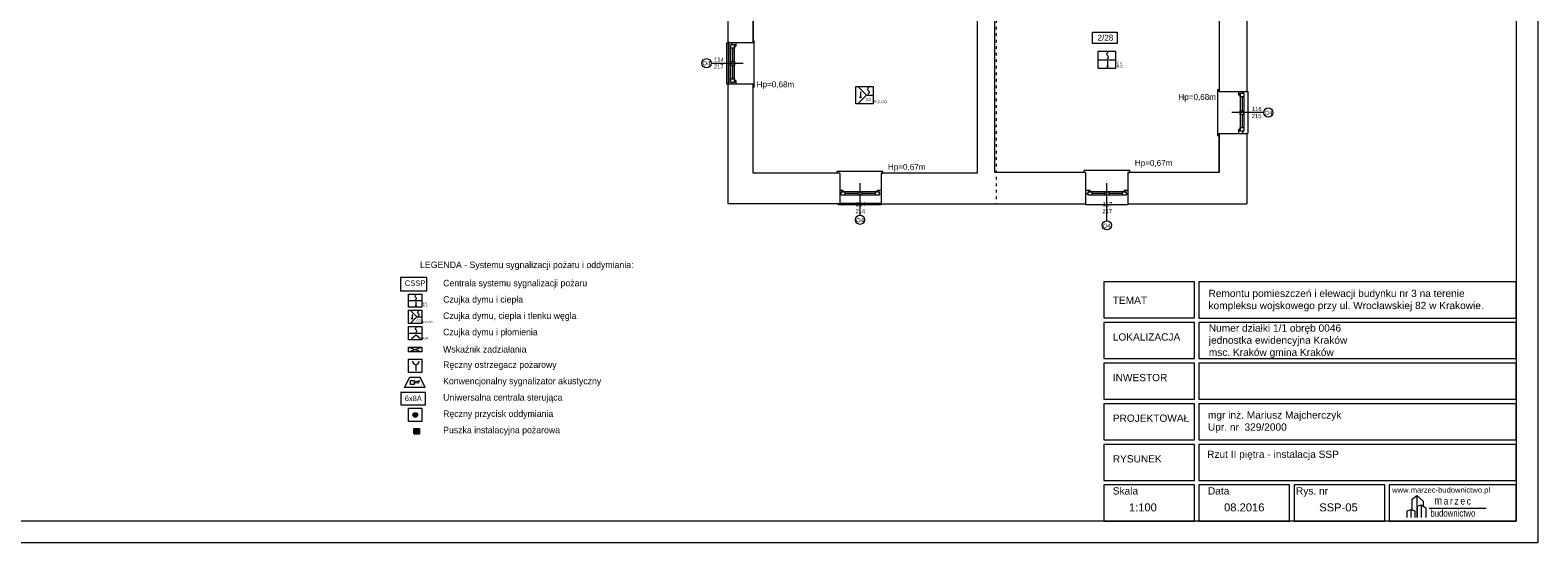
# Model space of a CAD drawing. Header units: centimetres. Extents: x 74437 to 92332, y -37016 to -3432.
# Tile 47 of 68: x 78705 to 82864, y -15796 to -14383. Entities that reach past the tile are written whole.
import ezdxf

# ---------------------------------------------------------------- set-up
doc = ezdxf.new("R2010")
doc.units = ezdxf.units.CM
doc.header["$LTSCALE"] = 0.02
doc.linetypes.add('ACAD_ISO03W100', pattern=[30, 12, -18])
doc.layers.get('0').update_dxf_attribs({"color": 8, "lineweight": 13})
for name, color, linetype, lineweight in [('_pk_tabelka', 7, 'Continuous', 15), ('ei30', 8, 'Continuous', 13), ('Linia SSP', 7, 'Continuous', 35), ('LINIE PRZEKROJOWE', 8, 'Continuous', 13), ('OPISY', 8, 'Continuous', 13), ('SOD_UCS', 7, 'Continuous', 9), ('SSP', 7, 'Continuous', 25), ('SSP_Centrala', 7, 'Continuous', 25), ('SSP_PO-6x', 7, 'Continuous', 25), ('SSP_SAW-6101', 7, 'Continuous', 25), ('SSP_WZ-31', 7, 'Continuous', 25), ('stolarka', 8, 'Continuous', 13), ('STREFY POZ', 8, 'Continuous', 13)]:
    doc.layers.add(name, color=color, linetype=linetype, lineweight=lineweight)
doc.styles.add('ARCH. STANDARD', font='arial.ttf')
doc.styles.get("Standard").update_dxf_attribs({"font": 'arial.ttf', "height": 12})
doc.styles.add('Tomasz_W legenda', font='TCM_____.TTF')

# ---------------------------------------------------------------- blocks, each defined once
blk = doc.blocks.new('A$C2559252F')
at = {"lineweight": 9}
for p, q in [((-20.01, 3.95), (-18.01, 5.47)), ((-20.01, -0.88), (-20.01, 3.95)), ((-18.01, 5.47), (-15.17, 2.98)), ((-18.01, 5.47), (-18.01, -4.14)), ((-17.65, 0.81), (-16.1, 1.39)), ((-17.65, -4.14), (-17.65, 0.81)), ((-16.1, 1.39), (-13.97, 0.07)), ((-16.1, 1.39), (-16.1, -4.14)), ((-15.17, 2.98), (-15.17, 0.81)), ((-13.97, 0.07), (-13.97, -4.14)), ((-12.57, 0), (12.57, 0)), ((-20.67, -0.7), (-20.67, -4.14))]:
    blk.add_line(p, q, dxfattribs=at)
blk.add_lwpolyline([(-22.28, -4.14), (-22.28, -1.29), (-20.67, -0.7), (-18.79, -1.2), (-18.79, -4.14)], dxfattribs=at)
at = {"lineweight": 9, "attachment_point": 1}
for s, insert, char_height, width in [('{\\fTechnic|b0|i0|c2|p2;\\H1.1667x;m\\H0.57141x; \\H1.6001x;a\\H0.62496x; \\H1.6001x;r\\H0.62496x; \\H1.6001x;z\\H0.62496x; \\H1.6001x;e\\H0.62496x; \\H1.6001x;c}', (-10.22, 5.04), 3, 25.2165), ('{\\fTechnic|b0|i0|c2|p2;\\H0.25x;budownictwo}', (-11.99, -0.78), 12, 32.0979)]:
    blk.add_mtext(s, dxfattribs=dict(at, insert=insert, char_height=char_height, width=width))
blk = doc.blocks.new('POLON6000')
at = {"layer": 'Linia SSP', "lineweight": 5}
blk.add_lwpolyline([(0, 12.8), (0, 0), (25.6, 0), (25.6, 12.8)], close=True, dxfattribs=at)
blk = doc.blocks.new('WZ-31')
at = {"layer": 'Linia SSP', "lineweight": 5}
for p, q in [((0, 0), (12.8, 4.4)), ((0, 4.4), (12.8, 0))]:
    blk.add_line(p, q, dxfattribs=at)
blk.add_lwpolyline([(0, 0), (0, 4.4), (12.8, 4.4), (12.8, 0)], close=True, dxfattribs=at)
blk = doc.blocks.new('SAW-6101')
at = {"layer": 'Linia SSP', "lineweight": 5}
for p, q in [((0, 0), (6.4, 12.8)), ((25.6, 0), (0, 0)), ((6.4, 12.8), (19.2, 12.8)), ((7.3, 8.5), (12.1, 8.5)), ((7.3, 3.7), (7.3, 8.5)), ((12.1, 3.7), (7.3, 3.7)), ((12.1, 6.7), (18.7, 8.5)), ((12.1, 8.5), (12.1, 3.7)), ((16.4, 5.1), (12.1, 5.5)), ((18.7, 8.5), (16.4, 5.1)), ((25.6, 0), (19.2, 12.8))]:
    blk.add_line(p, q, dxfattribs=at)
blk.add_text('T', height=3.5, rotation=360, dxfattribs=at).set_placement((19.9, 0.5))
blk = doc.blocks.new('UCS6000')
at = {"layer": 'Linia SSP', "lineweight": 5}
blk.add_lwpolyline([(-25.6, 12.8), (-25.6, 0), (0, 0), (0, 12.8)], close=True, dxfattribs=at)
blk = doc.blocks.new('PO-xx')
at = {"layer": 'Linia SSP', "lineweight": 5}
h = blk.add_hatch(color=256, dxfattribs=at)
h.set_gradient(color1=(255, 255, 255))
edge = h.paths.add_edge_path()
edge.add_arc((6.4, 6.4), 2.21, 0, 360)
blk.add_lwpolyline([(0, 12.8), (12.8, 12.8), (12.8, 0), (0, 0)], close=True, dxfattribs=at)
blk.add_circle((6.4, 6.4), 2.21, dxfattribs=at)
blk = doc.blocks.new('AWOZ_P')
at = {"layer": 'SSP'}
blk.add_hatch(color=256, dxfattribs=at).paths.add_polyline_path([(379.9, 273.4), (379.9, 279.6), (386.1, 279.6), (386.1, 273.4)])
blk.add_lwpolyline([(379.9, 273.4), (379.9, 279.6), (386.1, 279.6), (386.1, 273.4)], close=True, dxfattribs=at)

msp = doc.modelspace()

# ---------------------------------------------------------------- hatches: boundary and pattern name
at = {"layer": 'Linia SSP', "lineweight": 5}
for points in [[(81678.6, -14482.9, 1), (81675.1, -14482.9, 1)], [(80997.1, -14567.7, 1), (80993.6, -14567.7, 1)], [(79760.2, -15177.8, 1), (79757.5, -15177.8, 1)], [(79770, -15142.5, 1), (79767.4, -15142.5, 1)]]:
    msp.add_hatch(color=256, dxfattribs=at).paths.add_polyline_path(points)

# ---------------------------------------------------------------- linework, layer by layer
for points in [[(80630, -14532), (80627, -14532), (80627, -14418), (80630, -14418)], [(80699, -14540), (80701.9, -14540), (80701.9, -14413.4), (80701.9, -14413.2), (80699, -14413.2)], [(81985, -14551.9), (81985, -14546.9), (81980, -14546.9), (81980, -14673.5), (81980, -14673.6), (81985, -14673.6)], [(82061, -14551.9), (82064, -14551.9), (82064, -14667.9), (82061, -14667.9)], [(81052, -14777), (81057, -14777), (81057, -14772), (80930.4, -14772), (80930.3, -14772), (80930.3, -14777)], [(81733, -14774.9), (81738, -14774.9), (81738, -14769.9), (81611.4, -14769.9), (81611.3, -14769.9), (81611.3, -14774.9)], [(81052, -14861.3), (81052, -14864.3), (80935, -14864.3), (80935, -14861.3)], [(81733, -14861.3), (81733, -14864.3), (81616, -14864.3), (81616, -14861.3)]]:
    msp.add_lwpolyline(points)
at = {"layer": '_pk_tabelka', "color": 7, "ltscale": 3}
for p, q in [((82863.7, -11596), (82863.7, -15796)), ((82803.7, -11656), (82803.7, -15736)), ((82803.7, -15736), (74703.7, -15736)), ((82863.7, -15796), (74453.7, -15796))]:
    msp.add_line(p, q, dxfattribs=at)
for points in [[(81666.2, -15175.9), (81916.2, -15175.9), (81916.2, -15076.4), (81666.2, -15076.4)], [(81928.7, -15176.4), (82803.7, -15176.4), (82803.7, -15076.9), (81928.7, -15076.9)], [(81666.2, -15288.3), (81916.2, -15288.3), (81916.2, -15188.9), (81666.2, -15188.9)], [(81928.7, -15288.3), (82803.7, -15288.3), (82803.7, -15188.9), (81928.7, -15188.9)], [(81666.2, -15400.2), (81916.2, -15400.2), (81916.2, -15300.8), (81666.2, -15300.8)], [(81928.7, -15400.2), (82803.7, -15400.2), (82803.7, -15300.8), (81928.7, -15300.8)], [(81666.2, -15512.2), (81916.2, -15512.2), (81916.2, -15412.7), (81666.2, -15412.7)], [(81928.7, -15512.2), (82803.7, -15512.2), (82803.7, -15412.7), (81928.7, -15412.7)], [(81666.2, -15624.1), (81916.2, -15624.1), (81916.2, -15524.7), (81666.2, -15524.7)], [(81928.7, -15624.1), (82803.7, -15624.1), (82803.7, -15524.7), (81928.7, -15524.7)], [(81666.2, -15736), (81916.2, -15736), (81916.2, -15636.6), (81666.2, -15636.6)], [(81928.7, -15736), (82178.7, -15736), (82178.7, -15636.6), (81928.7, -15636.6)], [(82191.2, -15736), (82441.2, -15736), (82441.2, -15636.6), (82191.2, -15636.6)], [(82453.7, -15736), (82803.7, -15736), (82803.7, -15636.6), (82453.7, -15636.6)]]:
    msp.add_lwpolyline(points, close=True, dxfattribs=at)
at = {"layer": 'Linia SSP', "lineweight": 5}
for p, q in [((81650.9, -14464.6), (81698.7, -14464.6)), ((81676.8, -14468.4), (81676.8, -14482.9)), ((81011.7, -14562), (80987.8, -14538.1)), ((80995.3, -14553.2), (80995.3, -14567.7)), ((81011.7, -14562), (80987.8, -14585.8)), ((81011.7, -14562), (81030, -14562)), ((79748.8, -15128.4), (79785.5, -15128.4)), ((79768.7, -15131.4), (79768.7, -15142.5)), ((79771.4, -15173.4), (79753.1, -15155.1)), ((79771.4, -15173.4), (79753.1, -15191.8)), ((79758.8, -15166.7), (79758.8, -15177.8)), ((79771.4, -15173.4), (79785.5, -15173.4)), ((79748.8, -15218.4), (79785.5, -15218.4)), ((79769.4, -15223.3), (79757.2, -15233.4)), ((79781.6, -15233.4), (79769.4, -15223.3)), ((79768.9, -15304.3), (79768.9, -15322.3))]:
    msp.add_line(p, q, dxfattribs=at)
at = {"layer": 'Linia SSP', "linetype": 'Continuous', "lineweight": 5}
for p, q in [((81674.6, -14448.7), (81675, -14447.1)), ((81675, -14450.2), (81674.6, -14448.7)), ((81675, -14447.1), (81676.2, -14445.3)), ((81675.9, -14451.6), (81675, -14450.2)), ((81677.4, -14460.2), (81675.5, -14462.4)), ((81676.2, -14452), (81675.9, -14451.6)), ((81676.2, -14445.3), (81678.1, -14443.1)), ((81676.8, -14452.7), (81676.2, -14452)), ((81676.8, -14452.7), (81677.4, -14453.4)), ((81677.4, -14453.4), (81677.7, -14453.9)), ((81678.6, -14458.4), (81677.4, -14460.2)), ((81677.7, -14453.9), (81678.6, -14455.2)), ((81678.6, -14455.2), (81679, -14456.8)), ((81679, -14456.8), (81678.6, -14458.4)), ((81014.9, -14545.8), (81015.3, -14544.2)), ((81015.3, -14547.4), (81014.9, -14545.8)), ((81015.3, -14544.2), (81016.4, -14542.4)), ((81016.1, -14548.7), (81015.3, -14547.4)), ((81016.4, -14549.2), (81016.1, -14548.7)), ((81016.4, -14542.4), (81018.4, -14540.2)), ((81017.1, -14549.9), (81016.4, -14549.2)), ((81017.1, -14549.9), (81017.7, -14550.6)), ((81017.7, -14550.6), (81018, -14551)), ((81018, -14551), (81018.9, -14552.4)), ((81018.9, -14552.4), (81019.2, -14554)), ((81019.2, -14554), (81018.9, -14555.6)), ((81017.7, -14557.4), (81015.7, -14559.5)), ((81018.9, -14555.6), (81017.7, -14557.4)), ((79767, -15116.2), (79767.3, -15114.9)), ((79767.3, -15117.4), (79767, -15116.2)), ((79767.3, -15114.9), (79768.2, -15113.6)), ((79768, -15118.4), (79767.3, -15117.4)), ((79769.2, -15125.1), (79767.7, -15126.7)), ((79768.2, -15118.8), (79768, -15118.4)), ((79768.2, -15113.6), (79769.7, -15111.9)), ((79768.7, -15119.3), (79768.2, -15118.8)), ((79768.7, -15119.3), (79769.2, -15119.8)), ((79769.2, -15119.8), (79769.4, -15120.2)), ((79770.1, -15123.7), (79769.2, -15125.1)), ((79769.4, -15120.2), (79770.1, -15121.2)), ((79770.1, -15121.2), (79770.4, -15122.5)), ((79770.4, -15122.5), (79770.1, -15123.7)), ((79773.9, -15161), (79774.2, -15159.7)), ((79774.2, -15162.2), (79773.9, -15161)), ((79774.2, -15159.7), (79775.1, -15158.4)), ((79774.9, -15163.2), (79774.2, -15162.2)), ((79776, -15169.9), (79774.5, -15171.6)), ((79775.1, -15163.6), (79774.9, -15163.2)), ((79775.1, -15158.4), (79776.6, -15156.7)), ((79775.6, -15164.1), (79775.1, -15163.6)), ((79775.6, -15164.1), (79776, -15164.7)), ((79776, -15164.7), (79776.3, -15165)), ((79776.9, -15168.5), (79776, -15169.9)), ((79776.3, -15165), (79776.9, -15166)), ((79776.9, -15166), (79777.2, -15167.3)), ((79777.2, -15167.3), (79776.9, -15168.5)), ((79767.7, -15206.1), (79768, -15204.9)), ((79768, -15207.3), (79767.7, -15206.1)), ((79768, -15204.9), (79768.9, -15203.5)), ((79768.7, -15208.4), (79768, -15207.3)), ((79769.9, -15215), (79768.4, -15216.7)), ((79768.9, -15208.7), (79768.7, -15208.4)), ((79768.9, -15203.5), (79770.4, -15201.8)), ((79769.4, -15209.3), (79768.9, -15208.7)), ((79769.4, -15209.3), (79769.9, -15209.8)), ((79769.9, -15209.8), (79770.1, -15210.1)), ((79770.8, -15213.6), (79769.9, -15215)), ((79770.1, -15210.1), (79770.8, -15211.2)), ((79770.8, -15211.2), (79771.1, -15212.4)), ((79771.1, -15212.4), (79770.8, -15213.6))]:
    msp.add_line(p, q, dxfattribs=at)
at = {"layer": 'Linia SSP', "lineweight": 5}
for points in [[(81650.9, -14440.7), (81698.7, -14440.7), (81698.7, -14488.5), (81650.9, -14488.5)], [(80982.2, -14538.1), (81030, -14538.1), (81030, -14585.8), (80982.2, -14585.8)], [(79748.8, -15110.1), (79785.5, -15110.1), (79785.5, -15146.8), (79748.8, -15146.8)], [(79748.8, -15155.1), (79785.5, -15155.1), (79785.5, -15191.8), (79748.8, -15191.8)], [(79748.8, -15200.1), (79785.5, -15200.1), (79785.5, -15236.8), (79748.8, -15236.8)], [(79748.8, -15290.1), (79785.5, -15290.1), (79785.5, -15326.8), (79748.8, -15326.8)]]:
    msp.add_lwpolyline(points, close=True, dxfattribs=at)
for centre, radius in [((81676.8, -14482.9), 1.75), ((80995.3, -14567.7), 1.75), ((79758.8, -15177.8), 1.35), ((79768.7, -15142.5), 1.35)]:
    msp.add_circle(centre, radius, dxfattribs=at)
msp.add_arc((79768.9, -15295.3), 9, 180, 0, dxfattribs=at)
at = {"layer": 'LINIE PRZEKROJOWE'}
for points in [[(80630, -14418), (80630, -14305.7)], [(80699, -14327.6), (80699, -14418), (80630, -14418)], [(80699, -14418), (80699, -14327.6)], [(81299, -14347), (81317, -14347), (81317, -14777), (81052, -14777)], [(81616, -14774.9), (81366, -14774.9), (81366, -14321.3)], [(81985, -14357.9), (81985, -14551.9)], [(82061, -14357.9), (82061, -14551.9)], [(80630, -14414), (80630, -14532)], [(80632, -14418), (80632, -14532)], [(80938, -14861.2), (80630, -14861.2), (80630, -14532)], [(80699, -14532), (80630, -14532)], [(80938, -14777), (80699, -14777), (80699, -14532)], [(81985, -14551.9), (82061, -14551.9)], [(81985, -14667.9), (81985, -14774.9), (81733, -14774.9)], [(81985, -14774.9), (81985, -14667.9), (82061, -14667.9)], [(82061, -14667.9), (82061, -14846)], [(82061, -14667.9), (82061, -14861.3)], [(80938, -14777), (80938, -14861.2)], [(81317, -14777), (81052, -14777), (81052, -14861.3)], [(81616, -14774.9), (81460, -14774.9)], [(81616, -14774.9), (81616, -14861.3)], [(81985, -14774.9), (81733, -14774.9)], [(81985, -14774.9), (81733, -14774.9), (81733, -14861.3)], [(80938, -14859.2), (81052, -14859.3)], [(80938, -14861.2), (80938, -14861.2)], [(80938, -14861.2), (81052, -14861.3)], [(81052, -14861.3), (81616, -14861.3)], [(81733, -14861.3), (82061, -14861.3)], [(81757, -14861.3), (82061, -14861.3)]]:
    msp.add_lwpolyline(points, dxfattribs=at)
at = {"layer": 'OPISY'}
msp.add_lwpolyline([(81635.1, -14388.2), (81703.6, -14388.2), (81703.6, -14419.5), (81635.1, -14419.5)], close=True, dxfattribs=at)
for points in [[(80583.2, -14474), (80671.3, -14474)], [(82107.7, -14609.9), (82019.6, -14609.9)], [(80994, -14892.7), (80994, -14804.6)], [(81675, -14908), (81675, -14804.6)]]:
    msp.add_lwpolyline(points, dxfattribs=at)
for centre in [(80570.5, -14474), (82120.4, -14609.9), (80994, -14905.4), (81675, -14920.7)]:
    msp.add_circle(centre, 12.7, dxfattribs=at)
at = {"layer": 'stolarka'}
for points in [[(80638, -14432), (80638, -14422), (80648, -14422), (80648, -14432)], [(80638, -14479), (80638, -14469), (80648, -14469), (80648, -14479)], [(80638, -14527), (80638, -14517), (80648, -14517), (80648, -14527)], [(82053, -14556.9), (82053, -14566.9), (82043, -14566.9), (82043, -14556.9)], [(82053, -14604.9), (82053, -14614.9), (82043, -14614.9), (82043, -14604.9)], [(82053, -14650.9), (82053, -14660.9), (82043, -14660.9), (82043, -14650.9)], [(80952, -14838), (80942, -14838), (80942, -14828), (80952, -14828)], [(80999, -14838), (80989, -14838), (80989, -14828), (80999, -14828)], [(81047, -14838), (81037, -14838), (81037, -14828), (81047, -14828)], [(81633, -14838), (81623, -14838), (81623, -14828), (81633, -14828)], [(81680, -14838), (81670, -14838), (81670, -14828), (81680, -14828)], [(81728, -14838), (81718, -14838), (81718, -14828), (81728, -14828)]]:
    msp.add_lwpolyline(points, close=True, dxfattribs=at)
for points in [[(80638, -14527), (80638, -14423)], [(80641.6, -14422), (80641.6, -14418)], [(80651.6, -14418), (80651.6, -14427), (80648, -14427)], [(80648, -14527), (80648, -14423)], [(80643, -14469), (80643, -14432)], [(80643, -14517), (80643, -14479)], [(80648, -14522), (80651.6, -14522), (80651.6, -14532), (80641.6, -14532), (80641.6, -14527)], [(82043, -14561.9), (82039.3, -14561.9), (82039.3, -14551.9), (82049.3, -14551.9), (82049.3, -14556.9)], [(82043, -14556.9), (82043, -14660.9)], [(82048, -14566.9), (82048, -14604.9)], [(82053, -14556.9), (82053, -14660.9)], [(82048, -14614.9), (82048, -14650.9)], [(82039.3, -14667.9), (82039.3, -14655.9), (82043, -14655.9)], [(82049.3, -14660.9), (82049.3, -14667.9)], [(80938, -14824.3), (80947, -14824.3), (80947, -14828)], [(80942, -14834.3), (80938, -14834.3)], [(81047, -14828), (80943, -14828)], [(81047, -14838), (80943, -14838)], [(80989, -14833.1), (80952, -14833.1)], [(81037, -14833.1), (80999, -14833.1)], [(81042, -14828), (81042, -14824.3), (81052, -14824.3), (81052, -14834.3), (81047, -14834.3)], [(81616, -14824.3), (81628, -14824.3), (81628, -14828)], [(81623, -14834.3), (81616, -14834.3)], [(81728, -14828), (81624, -14828)], [(81728, -14838), (81624, -14838)], [(81670, -14833), (81633, -14833)], [(81718, -14833), (81680, -14833)], [(81723, -14828), (81723, -14824.3), (81733, -14824.3), (81733, -14834.3), (81728, -14834.3)]]:
    msp.add_lwpolyline(points, dxfattribs=at)
at = {"layer": 'STREFY POZ', "linetype": 'ACAD_ISO03W100', "ltscale": 30}
msp.add_lwpolyline([(81176.9, -13530.3), (81176.9, -14319.3), (81369.9, -14319.3), (81369.9, -14861.3)], dxfattribs=at)

# ---------------------------------------------------------------- block references
at = {"layer": '_pk_tabelka', "color": 0, "xscale": 6.25, "yscale": 6.25, "zscale": 12.5}
msp.add_blockref('A$C2559252F', (82642.2, -15700.1), dxfattribs=at)
at = {"layer": 'SOD_UCS', "color": 5, "xscale": 2.65748031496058, "yscale": 2.65748031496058, "zscale": 2.65748031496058}
msp.add_blockref('UCS6000', (79795.9, -15415.4), dxfattribs=at)
at = {"layer": 'SSP', "xscale": 2.25, "yscale": 2.25, "zscale": 2.25}
msp.add_blockref('AWOZ_P', (78909.2, -16110.6), dxfattribs=at)
at = {"layer": 'SSP_Centrala', "color": 5, "xscale": 2.870078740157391, "yscale": 2.870078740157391, "zscale": 2.870078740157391}
msp.add_blockref('POLON6000', (79726.1, -15100.9), dxfattribs=at)
at = {"layer": 'SSP_PO-6x', "color": 5, "xscale": 2.870078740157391, "yscale": 2.870078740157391, "zscale": 2.870078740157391}
msp.add_blockref('PO-xx', (79748.8, -15461.8), dxfattribs=at)
at = {"layer": 'SSP_SAW-6101', "xscale": 2.206312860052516, "yscale": 2.206312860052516, "zscale": 2.206312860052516}
msp.add_blockref('SAW-6101', (79738, -15367.5), dxfattribs=at)
at = {"layer": 'SSP_WZ-31', "color": 5, "xscale": 2.870078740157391, "yscale": 2.870078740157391, "zscale": 2.870078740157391}
msp.add_blockref('WZ-31', (79748.8, -15269.7), dxfattribs=at)

# ---------------------------------------------------------------- texts
at = {"layer": '_pk_tabelka', "color": 7, "style": 'ARCH. STANDARD'}
for s, height, p in [('TEMAT', 19.99, (81691.2, -15137.3)), ('LOKALIZACJA', 19.988, (81691.2, -15238.6)), ('INWESTOR', 19.99, (81691.2, -15350.5)), ('PROJEKTOWAŁ', 19.988, (81691.2, -15462.4)), ('RYSUNEK', 19.99, (81691.2, -15574.4))]:
    msp.add_text(s, height=height, dxfattribs=at).set_placement(p)
at = {"layer": '_pk_tabelka', "color": 7, "lineweight": 13, "insert": (81955.2, -15098.4), "char_height": 20, "width": 828.736, "attachment_point": 1, "style": 'ARCH. STANDARD'}
msp.add_mtext('{\\C0;Remontu pomieszczeń i elewacji budynku nr 3 na terenie kompleksu wojskowego przy ul. Wrocławskiej 82 w Krakowie.\\H1.2565x; }', dxfattribs=at)
at = {"layer": '_pk_tabelka', "color": 7, "lineweight": 13, "attachment_point": 1}
for s, insert, char_height, width in [('{\\C0;Numer działki 1/1 obręb 0046 \\Pjednostka ewidencyjna Kraków\\Pmsc. Kraków gmina Kraków}', (81956.1, -15194), 20, 982.933), ('mgr inż.{\\fArial|b0|i0|c238|p34; Mariusz Majcherczyk\\PUpr. nr  329/2000}', (81953.7, -15433.5), 20, 982.933), ('Rzut II piętra - instalacja SSP', (81951.5, -15541.8), 20, 556.069), ('Skala', (81691.2, -15642.8), 20, 982.933), ('Data', (81953.7, -15642.8), 20, 982.933), ('Rys. nr\\P^I', (82196.5, -15642.8), 20, 982.933), ('www.marzec-budownictwo.pl', (82461.7, -15642.8), 15, 982.933)]:
    msp.add_mtext(s, dxfattribs=dict(at, insert=insert, char_height=char_height, width=width))
at = {"layer": '_pk_tabelka', "color": 7, "char_height": 22.05, "width": 15.335, "attachment_point": 1}
for s, insert in [('1:100', (81735.7, -15687.3)), ('08.2016', (81998.2, -15687.3))]:
    msp.add_mtext(s, dxfattribs=dict(at, insert=insert))
at = {"layer": '_pk_tabelka', "insert": (82260.7, -15687.3), "char_height": 22.05, "width": 15.335, "attachment_point": 1}
msp.add_mtext('SSP-05', dxfattribs=at)
at = {"layer": 'ei30', "insert": (76121.8, -14425.3), "char_height": 16, "width": 260.963, "attachment_point": 1}
msp.add_mtext('\\pi217.82;EI30', dxfattribs=at)
at = {"layer": 'Linia SSP', "lineweight": 5}
for s, height, p in [('2 x', 7.46, (81702, -14476.6)), ('R,C', 7.46, (81702, -14486.6)), ('CO', 7.46, (81009.6, -14578.2)), ('R,C,CO', 7.46, (81032.3, -14584)), ('2 x', 5.74, (79788.1, -15137.7)), ('R,C', 5.74, (79788.1, -15145.4)), ('CO', 5.74, (79769.8, -15185.9)), ('R,C,CO', 5.74, (79787.3, -15190.4)), ('R,IR', 5.74, (79787.1, -15235.4))]:
    msp.add_text(s, height=height, dxfattribs=at).set_placement(p)
at = {"layer": 'OPISY', "ltscale": 0.15}
for s, p in [('Hp=0,68m', (80709, -14540.2)), ('Hp=0,68m', (81872.2, -14575)), ('Hp=0,67m', (81071, -14767.6)), ('Hp=0,67m', (81752, -14756.7))]:
    msp.add_text(s, height=16, dxfattribs=at).set_placement(p)
at = {"layer": 'OPISY'}
for s, insert, char_height, width, attachment_point in [('{\\fArial|b0|i0|c238|p34;2/28}', (81649.2, -14395.5), 16, 260.963, 1), ('\\pi-3.5877;O4', (80563.1, -14479.7), 11.574, 12.831, 7), ('\\pi-3.5877;O4', (82113.4, -14616.9), 11.574, 12.831, 7), ('\\pi-3.5877;O4', (80986.9, -14912.7), 11.574, 12.831, 7), ('\\pi-3.5877;O4', (81667.9, -14928), 11.574, 12.831, 7)]:
    msp.add_mtext(s, dxfattribs=dict(at, insert=insert, char_height=char_height, width=width, attachment_point=attachment_point))
at = {"layer": 'SSP', "ltscale": 0.5, "attachment_point": 4, "line_spacing_factor": 0.825, "style": 'Tomasz_W legenda'}
for s, insert, char_height, width in [('LEGENDA - Systemu sygnalizacji pożaru i oddymiania:', (79780.6, -15032.4), 18, 619.757), ('CSSP', (79738.5, -15080.3), 15, 579.917), ('Centrala systemu sygnalizacji pożaru ', (79844.1, -15082.7), 18, 579.917), ('Czujka dymu i ciepła ', (79844.1, -15127.7), 18, 579.917), ('Czujka dymu, ciepła i tlenku węgla', (79844.1, -15172.7), 18, 579.917), ('Czujka dymu i płomienia ', (79844.1, -15217.7), 18, 579.917), ('Wskaźnik zadziałania ', (79844.1, -15262.7), 18, 579.917), ('Ręczny ostrzegacz pożarowy ', (79844.1, -15307.7), 18, 579.917), ('Konwencjonalny sygnalizator akustyczny', (79844.1, -15352.7), 18, 579.917), ('Uniwersalna centrala sterująca ', (79844.1, -15397.7), 18, 579.917), ('6x8A', (79738.2, -15397.8), 15, 579.917), ('Ręczny przycisk oddymiania ', (79844.1, -15442.7), 18, 579.917), ('Puszka instalacyjna pożarowa ', (79844.1, -15487.7), 18, 579.917)]:
    msp.add_mtext(s, dxfattribs=dict(at, insert=insert, char_height=char_height, width=width))
at = {"layer": 'stolarka', "char_height": 11.574, "width": 12.831, "attachment_point": 7}
for s, insert in [('\\pi-5.8023;114\\P\\pi-6.4694;217', (80597.3, -14488.9)), ('\\pi-5.822;116\\P\\pi-6.5128;215', (82080.8, -14625.5)), ('\\pi-5.8023;114\\P\\pi-6.4457;214', (80987.9, -14887.5)), ('\\pi-5.8259;117\\P\\pi-6.4694;217', (81668.9, -14887.5))]:
    msp.add_mtext(s, dxfattribs=dict(at, insert=insert))

doc.saveas('drawing.dxf')
